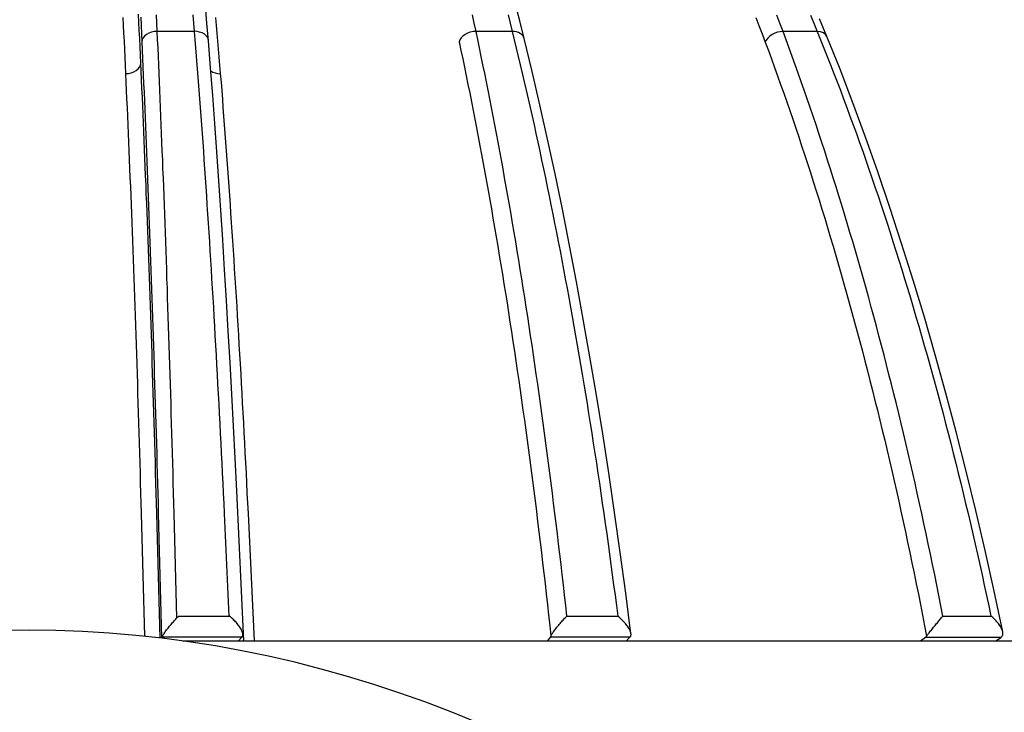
# Paper-space layout '113851LD001' of a CAD drawing. Header units: feet. Extents: x 0 to 34, y 0 to 22.
# Tile 26 of 74: x 6.477 to 6.64, y 10.746 to 10.86. Entities that reach past the tile are written whole.
import ezdxf

# ---------------------------------------------------------------- set-up
doc = ezdxf.new("R2010")
doc.units = ezdxf.units.FT
doc.header["$MEASUREMENT"] = 0
doc.layers.add('LT_P_Text', color=7, linetype='Continuous')

psp = doc.layouts.new('113851LD001')

# ---------------------------------------------------------------- linework, layer by layer
at = {"layer": 'LT_P_Text', "color": 4}
for p, q in [((6.50618, 10.85851), (6.50007, 10.85851)), ((6.55859, 10.8585), (6.55262, 10.8585)), ((6.60888, 10.85848), (6.60323, 10.85849)), ((6.50361, 10.76216), (6.51198, 10.76216)), ((6.56761, 10.76216), (6.57598, 10.76216)), ((6.62958, 10.76215), (6.63751, 10.76214)), ((6.514, 10.75865), (6.50087, 10.75865)), ((6.51345, 10.75805), (6.514, 10.75865)), ((6.56487, 10.75865), (6.56439, 10.75805)), ((6.578, 10.75865), (6.56487, 10.75865)), ((6.57745, 10.75805), (6.578, 10.75865)), ((6.62671, 10.75864), (6.62588, 10.75803)), ((6.63915, 10.75863), (6.62671, 10.75864)), ((6.63824, 10.75803), (6.63915, 10.75863)), ((6.6384, 10.75803), (6.63838, 10.75812)), ((6.5043, 10.75805), (6.72162, 10.75805))]:
    psp.add_line(p, q, dxfattribs=at)
at = {"layer": 'LT_P_Text', "color": 4, "flags": 128}
for points in [[(6.50851, 10.85697), (6.50827, 10.85986), (6.50803, 10.86271)], [(6.56056, 10.85734), (6.55983, 10.86025), (6.55908, 10.86312)], [(6.4944, 10.86078), (6.49447, 10.85949), (6.49453, 10.85819), (6.4946, 10.85688), (6.49466, 10.85556), (6.49472, 10.85423), (6.49479, 10.85289), (6.49485, 10.85154)], [(6.49737, 10.85328), (6.49731, 10.85465), (6.49724, 10.856), (6.49718, 10.85735), (6.49711, 10.85868), (6.49705, 10.86), (6.49698, 10.86132)], [(6.49734, 10.86083), (6.4974, 10.85949), (6.49746, 10.85813), (6.49753, 10.85677)], [(6.50007, 10.85851), (6.50001, 10.85988), (6.49995, 10.86123)], [(6.50596, 10.86123), (6.50607, 10.85987), (6.50618, 10.85851)], [(6.51052, 10.85154), (6.51041, 10.85289), (6.5103, 10.85423), (6.51019, 10.85556), (6.51008, 10.85688), (6.50997, 10.85819), (6.50985, 10.85949), (6.50974, 10.86077)], [(6.55262, 10.8585), (6.55233, 10.85986), (6.55204, 10.86121)], [(6.55791, 10.86121), (6.55825, 10.85986), (6.55859, 10.8585)], [(6.59874, 10.8608), (6.59926, 10.85946), (6.59978, 10.85811), (6.60029, 10.85674)], [(6.60323, 10.85849), (6.60272, 10.85985), (6.6022, 10.8612)], [(6.60776, 10.8612), (6.60832, 10.85985), (6.60888, 10.85848)], [(6.61047, 10.85767), (6.60926, 10.86059)], [(6.5033, 10.76184), (6.50285, 10.77904), (6.5028, 10.78071), (6.50276, 10.78238), (6.50271, 10.78404), (6.50267, 10.78569), (6.50262, 10.78734), (6.50258, 10.78899), (6.50253, 10.79063), (6.50248, 10.79226), (6.50244, 10.7939), (6.50239, 10.79552), (6.50234, 10.79714), (6.50229, 10.79876), (6.50224, 10.80037), (6.50219, 10.80197), (6.50215, 10.80357), (6.5021, 10.80517), (6.50204, 10.80676), (6.50199, 10.80834), (6.50194, 10.80992), (6.50189, 10.81149), (6.50184, 10.81306), (6.50179, 10.81462), (6.50174, 10.81617), (6.50168, 10.81772), (6.50163, 10.81927), (6.50158, 10.82081), (6.50152, 10.82234), (6.50147, 10.82386), (6.50141, 10.82538), (6.50136, 10.82689), (6.5013, 10.8284), (6.50125, 10.8299), (6.50119, 10.8314), (6.50114, 10.83288), (6.50108, 10.83437), (6.50102, 10.83584), (6.50097, 10.83731), (6.50091, 10.83877), (6.50085, 10.84023), (6.50079, 10.84167), (6.50073, 10.84312), (6.50068, 10.84455), (6.50062, 10.84598), (6.50056, 10.8474), (6.5005, 10.84881), (6.50044, 10.85022), (6.50038, 10.85162), (6.50032, 10.85301), (6.50026, 10.8544), (6.5002, 10.85578), (6.50013, 10.85715), (6.50007, 10.85851)], [(6.50618, 10.85851), (6.50629, 10.85715), (6.5064, 10.85578), (6.50651, 10.8544), (6.50662, 10.85301), (6.50673, 10.85162), (6.50683, 10.85022), (6.50694, 10.84881), (6.50704, 10.8474), (6.50715, 10.84598), (6.50725, 10.84455), (6.50736, 10.84311), (6.50746, 10.84167), (6.50756, 10.84022), (6.50767, 10.83877), (6.50777, 10.83731), (6.50787, 10.83584), (6.50797, 10.83436), (6.50807, 10.83288), (6.50817, 10.8314), (6.50827, 10.8299), (6.50837, 10.8284), (6.50847, 10.82689), (6.50856, 10.82538), (6.50866, 10.82386), (6.50876, 10.82234), (6.50885, 10.8208), (6.50895, 10.81927), (6.50904, 10.81772), (6.50913, 10.81617), (6.50923, 10.81462), (6.50932, 10.81306), (6.50941, 10.81149), (6.5095, 10.80992), (6.50959, 10.80834), (6.50968, 10.80676), (6.50977, 10.80517), (6.50986, 10.80357), (6.50995, 10.80197), (6.51003, 10.80037), (6.51012, 10.79876), (6.51021, 10.79714), (6.51029, 10.79552), (6.51038, 10.79389), (6.51046, 10.79226), (6.51054, 10.79063), (6.51063, 10.78899), (6.51071, 10.78734), (6.51079, 10.78569), (6.51087, 10.78404), (6.51095, 10.78238), (6.51103, 10.78071), (6.51111, 10.77904), (6.51189, 10.76216)], [(6.56761, 10.76216), (6.56742, 10.76387), (6.56723, 10.76558), (6.56703, 10.76728), (6.56684, 10.76898), (6.56664, 10.77067), (6.56644, 10.77236), (6.56624, 10.77404), (6.56604, 10.77572), (6.56584, 10.7774), (6.56563, 10.77907), (6.56542, 10.78074), (6.56521, 10.7824), (6.565, 10.78406), (6.56479, 10.78572), (6.56457, 10.78737), (6.56436, 10.78901), (6.56414, 10.79065), (6.56392, 10.79229), (6.5637, 10.79392), (6.56347, 10.79554), (6.56325, 10.79716), (6.56302, 10.79877), (6.56279, 10.80038), (6.56256, 10.80199), (6.56233, 10.80359), (6.56209, 10.80518), (6.56186, 10.80677), (6.56162, 10.80835), (6.56138, 10.80993), (6.56114, 10.8115), (6.5609, 10.81307), (6.56066, 10.81463), (6.56041, 10.81618), (6.56016, 10.81773), (6.55991, 10.81927), (6.55966, 10.82081), (6.55941, 10.82234), (6.55916, 10.82387), (6.5589, 10.82538), (6.55865, 10.8269), (6.55839, 10.8284), (6.55813, 10.8299), (6.55787, 10.8314), (6.5576, 10.83288), (6.55734, 10.83436), (6.55707, 10.83584), (6.55681, 10.83731), (6.55654, 10.83877), (6.55627, 10.84022), (6.556, 10.84167), (6.55572, 10.84311), (6.55545, 10.84454), (6.55517, 10.84597), (6.55489, 10.84739), (6.55461, 10.8488), (6.55433, 10.85021), (6.55405, 10.85161), (6.55377, 10.853), (6.55349, 10.85439), (6.5532, 10.85577), (6.55291, 10.85714), (6.55262, 10.8585)], [(6.55859, 10.8585), (6.55892, 10.85713), (6.55925, 10.85576), (6.55959, 10.85439), (6.55992, 10.853), (6.56024, 10.85161), (6.56057, 10.85021), (6.5609, 10.8488), (6.56122, 10.84739), (6.56154, 10.84597), (6.56186, 10.84454), (6.56218, 10.84311), (6.5625, 10.84167), (6.56282, 10.84022), (6.56313, 10.83876), (6.56344, 10.8373), (6.56375, 10.83584), (6.56406, 10.83436), (6.56437, 10.83288), (6.56467, 10.83139), (6.56498, 10.8299), (6.56528, 10.8284), (6.56558, 10.82689), (6.56588, 10.82538), (6.56617, 10.82386), (6.56647, 10.82234), (6.56676, 10.82081), (6.56705, 10.81927), (6.56734, 10.81773), (6.56763, 10.81618), (6.56791, 10.81463), (6.56819, 10.81307), (6.56848, 10.8115), (6.56875, 10.80993), (6.56903, 10.80835), (6.56931, 10.80677), (6.56958, 10.80518), (6.56985, 10.80359), (6.57012, 10.80199), (6.57039, 10.80038), (6.57066, 10.79877), (6.57092, 10.79716), (6.57118, 10.79554), (6.57144, 10.79391), (6.5717, 10.79228), (6.57195, 10.79065), (6.57221, 10.78901), (6.57246, 10.78736), (6.57271, 10.78571), (6.57296, 10.78406), (6.5732, 10.7824), (6.57344, 10.78074), (6.57369, 10.77907), (6.57392, 10.7774), (6.57416, 10.77572), (6.5744, 10.77404), (6.57463, 10.77236), (6.57486, 10.77067), (6.57509, 10.76897), (6.57531, 10.76728), (6.57554, 10.76558), (6.57576, 10.76387), (6.57598, 10.76216)], [(6.57816, 10.75923), (6.5773, 10.76595), (6.5764, 10.77261), (6.57546, 10.77921), (6.57449, 10.78574), (6.5735, 10.79219), (6.57247, 10.79857), (6.5714, 10.80487), (6.57031, 10.81108), (6.56919, 10.81721), (6.56804, 10.82324), (6.56686, 10.82918), (6.56565, 10.83502), (6.56442, 10.84076), (6.56316, 10.8464), (6.56187, 10.85192), (6.56056, 10.85734)], [(6.62958, 10.76215), (6.62925, 10.76386), (6.62891, 10.76556), (6.62857, 10.76726), (6.62823, 10.76896), (6.62788, 10.77065), (6.62753, 10.77234), (6.62718, 10.77403), (6.62682, 10.77571), (6.62646, 10.77738), (6.6261, 10.77906), (6.62574, 10.78072), (6.62537, 10.78239), (6.625, 10.78405), (6.62462, 10.7857), (6.62424, 10.78735), (6.62386, 10.78899), (6.62348, 10.79063), (6.62309, 10.79227), (6.6227, 10.7939), (6.62231, 10.79552), (6.62191, 10.79714), (6.62151, 10.79876), (6.62111, 10.80037), (6.6207, 10.80197), (6.6203, 10.80357), (6.61989, 10.80517), (6.61947, 10.80675), (6.61905, 10.80834), (6.61863, 10.80991), (6.61821, 10.81149), (6.61778, 10.81305), (6.61736, 10.81461), (6.61692, 10.81617), (6.61649, 10.81772), (6.61605, 10.81926), (6.61561, 10.8208), (6.61517, 10.82233), (6.61472, 10.82385), (6.61427, 10.82537), (6.61382, 10.82688), (6.61337, 10.82839), (6.61291, 10.82989), (6.61245, 10.83138), (6.61199, 10.83287), (6.61152, 10.83435), (6.61106, 10.83582), (6.61059, 10.83729), (6.61011, 10.83875), (6.60964, 10.84021), (6.60916, 10.84165), (6.60868, 10.84309), (6.6082, 10.84453), (6.60771, 10.84596), (6.60722, 10.84738), (6.60673, 10.84879), (6.60624, 10.8502), (6.60574, 10.8516), (6.60525, 10.85299), (6.60475, 10.85437), (6.60424, 10.85575), (6.60374, 10.85712), (6.60323, 10.85849)], [(6.60888, 10.85848), (6.60943, 10.85712), (6.60998, 10.85575), (6.61052, 10.85437), (6.61107, 10.85299), (6.61161, 10.85159), (6.61215, 10.85019), (6.61268, 10.84879), (6.61321, 10.84737), (6.61374, 10.84595), (6.61427, 10.84453), (6.6148, 10.84309), (6.61532, 10.84165), (6.61584, 10.8402), (6.61636, 10.83875), (6.61687, 10.83729), (6.61738, 10.83582), (6.61789, 10.83435), (6.61839, 10.83287), (6.6189, 10.83138), (6.61939, 10.82989), (6.61989, 10.82839), (6.62038, 10.82688), (6.62088, 10.82537), (6.62136, 10.82385), (6.62185, 10.82232), (6.62233, 10.82079), (6.62281, 10.81926), (6.62328, 10.81771), (6.62376, 10.81617), (6.62422, 10.81461), (6.62469, 10.81305), (6.62515, 10.81148), (6.62561, 10.80991), (6.62607, 10.80834), (6.62652, 10.80675), (6.62697, 10.80516), (6.62742, 10.80357), (6.62787, 10.80197), (6.62831, 10.80037), (6.62874, 10.79876), (6.62918, 10.79714), (6.62961, 10.79552), (6.63004, 10.7939), (6.63046, 10.79227), (6.63088, 10.79063), (6.6313, 10.78899), (6.63171, 10.78735), (6.63212, 10.7857), (6.63253, 10.78404), (6.63293, 10.78239), (6.63333, 10.78072), (6.63373, 10.77905), (6.63412, 10.77738), (6.63451, 10.77571), (6.6349, 10.77402), (6.63528, 10.77234), (6.63566, 10.77065), (6.63604, 10.76896), (6.63641, 10.76726), (6.63678, 10.76556), (6.63715, 10.76385), (6.63751, 10.76214)], [(6.63946, 10.75955), (6.63803, 10.76627), (6.63654, 10.77293), (6.63501, 10.77953), (6.63341, 10.78605), (6.63177, 10.79251), (6.63007, 10.79888), (6.62832, 10.80518), (6.62653, 10.8114), (6.62468, 10.81752), (6.62278, 10.82356), (6.62084, 10.8295), (6.61885, 10.83534), (6.61682, 10.84108), (6.61474, 10.84671), (6.61263, 10.85225), (6.61047, 10.85767)], [(6.49753, 10.85677), (6.49759, 10.85541), (6.49765, 10.85404), (6.49771, 10.85266), (6.49777, 10.85128), (6.49783, 10.84989), (6.49789, 10.84849), (6.49795, 10.84708), (6.49801, 10.84567), (6.49807, 10.84425), (6.49813, 10.84282), (6.49819, 10.84139), (6.49825, 10.83995), (6.4983, 10.8385), (6.49836, 10.83705), (6.49842, 10.83559), (6.49848, 10.83412), (6.49853, 10.83265), (6.49859, 10.83117), (6.49864, 10.82968), (6.4987, 10.82819), (6.49876, 10.82669), (6.49881, 10.82519), (6.49886, 10.82367), (6.49892, 10.82216), (6.49897, 10.82063), (6.49903, 10.8191), (6.49908, 10.81757), (6.49913, 10.81602), (6.49919, 10.81448), (6.49924, 10.81292), (6.49929, 10.81136), (6.49934, 10.8098), (6.49939, 10.80822), (6.49944, 10.80665), (6.49949, 10.80507), (6.49954, 10.80348), (6.49959, 10.80188), (6.49964, 10.80029), (6.49969, 10.79868), (6.49974, 10.79707), (6.49979, 10.79546), (6.49984, 10.79384), (6.49989, 10.79221), (6.49993, 10.79058), (6.49998, 10.78895), (6.50003, 10.78731), (6.50007, 10.78566), (6.50012, 10.78401), (6.50016, 10.78236), (6.50021, 10.7807), (6.50025, 10.77904), (6.50079, 10.75856)], [(6.51435, 10.75805), (6.51317, 10.78279), (6.51291, 10.78815), (6.51264, 10.79347), (6.51236, 10.79873), (6.51207, 10.80394), (6.51178, 10.80908), (6.51148, 10.81417), (6.51118, 10.8192), (6.51086, 10.82416), (6.51054, 10.82906), (6.51022, 10.83389), (6.50989, 10.83865), (6.50955, 10.84334), (6.50921, 10.84796), (6.50886, 10.8525), (6.50851, 10.85697)], [(6.54984, 10.85676), (6.55014, 10.85537), (6.55043, 10.85398), (6.55072, 10.85258), (6.551, 10.85118), (6.55129, 10.84977), (6.55158, 10.84835), (6.55186, 10.84692), (6.55214, 10.84548), (6.55243, 10.84404), (6.55271, 10.84259), (6.55298, 10.84114), (6.55326, 10.83967), (6.55354, 10.8382), (6.55381, 10.83673), (6.55408, 10.83524), (6.55435, 10.83375), (6.55462, 10.83226), (6.55489, 10.83075), (6.55516, 10.82924), (6.55542, 10.82772), (6.55568, 10.8262), (6.55594, 10.82467), (6.5562, 10.82313), (6.55646, 10.82159), (6.55672, 10.82004), (6.55697, 10.81848), (6.55723, 10.81692), (6.55748, 10.81535), (6.55773, 10.81378), (6.55797, 10.8122), (6.55822, 10.81061), (6.55847, 10.80902), (6.55871, 10.80742), (6.55895, 10.80582), (6.55919, 10.80421), (6.55943, 10.8026), (6.55966, 10.80097), (6.5599, 10.79935), (6.56013, 10.79772), (6.56036, 10.79608), (6.56059, 10.79444), (6.56082, 10.79279), (6.56104, 10.79114), (6.56126, 10.78948), (6.56149, 10.78782), (6.56171, 10.78615), (6.56192, 10.78448), (6.56214, 10.7828), (6.56235, 10.78112), (6.56257, 10.77943), (6.56278, 10.77774), (6.56299, 10.77604), (6.56319, 10.77434), (6.5634, 10.77264), (6.5636, 10.77093), (6.5638, 10.76921), (6.564, 10.76749), (6.5642, 10.76577), (6.56439, 10.76405), (6.56459, 10.76232), (6.56478, 10.76058), (6.56497, 10.75884)], [(6.60029, 10.85674), (6.60081, 10.85536), (6.60132, 10.85397), (6.60183, 10.85257), (6.60234, 10.85117), (6.60284, 10.84975), (6.60334, 10.84833), (6.60384, 10.84691), (6.60434, 10.84547), (6.60484, 10.84403), (6.60533, 10.84258), (6.60582, 10.84112), (6.6063, 10.83966), (6.60679, 10.83819), (6.60727, 10.83671), (6.60775, 10.83523), (6.60822, 10.83374), (6.6087, 10.83224), (6.60917, 10.83074), (6.60964, 10.82923), (6.6101, 10.82771), (6.61056, 10.82619), (6.61102, 10.82465), (6.61148, 10.82312), (6.61193, 10.82157), (6.61238, 10.82002), (6.61283, 10.81847), (6.61328, 10.81691), (6.61372, 10.81534), (6.61416, 10.81376), (6.61459, 10.81218), (6.61503, 10.8106), (6.61546, 10.80901), (6.61588, 10.80741), (6.61631, 10.8058), (6.61673, 10.80419), (6.61715, 10.80258), (6.61756, 10.80096), (6.61797, 10.79933), (6.61838, 10.7977), (6.61879, 10.79606), (6.61919, 10.79442), (6.61959, 10.79277), (6.61999, 10.79112), (6.62038, 10.78946), (6.62077, 10.7878), (6.62116, 10.78613), (6.62154, 10.78446), (6.62192, 10.78278), (6.6223, 10.7811), (6.62267, 10.77941), (6.62304, 10.77772), (6.62341, 10.77603), (6.62377, 10.77432), (6.62413, 10.77262), (6.62449, 10.77091), (6.62484, 10.7692), (6.62519, 10.76748), (6.62554, 10.76576), (6.62588, 10.76403), (6.62623, 10.7623), (6.62656, 10.76056), (6.6269, 10.75882)], [(6.50054, 10.75853), (6.49999, 10.77906), (6.49995, 10.78075), (6.4999, 10.78243), (6.49985, 10.7841), (6.49981, 10.78577), (6.49976, 10.78744), (6.49971, 10.7891), (6.49966, 10.79075), (6.49961, 10.7924), (6.49956, 10.79405), (6.49951, 10.79568), (6.49946, 10.79732), (6.49941, 10.79894), (6.49936, 10.80057), (6.49931, 10.80218), (6.49926, 10.80379), (6.49921, 10.8054), (6.49916, 10.807), (6.49911, 10.80859), (6.49905, 10.81017), (6.499, 10.81176), (6.49895, 10.81333), (6.49889, 10.8149), (6.49884, 10.81646), (6.49878, 10.81801), (6.49873, 10.81956), (6.49867, 10.82111), (6.49862, 10.82264), (6.49856, 10.82417), (6.4985, 10.82569), (6.49845, 10.82721), (6.49839, 10.82872), (6.49833, 10.83022), (6.49827, 10.83172), (6.49822, 10.8332), (6.49816, 10.83469), (6.4981, 10.83616), (6.49804, 10.83763), (6.49798, 10.83909), (6.49792, 10.84054), (6.49786, 10.84199), (6.4978, 10.84342), (6.49774, 10.84485), (6.49768, 10.84628), (6.49762, 10.84769), (6.49755, 10.8491), (6.49749, 10.8505), (6.49743, 10.8519), (6.49737, 10.85328)], [(6.49485, 10.85154), (6.49491, 10.85016), (6.49497, 10.84876), (6.49503, 10.84737), (6.4951, 10.84596), (6.49516, 10.84454), (6.49522, 10.84312), (6.49528, 10.84169), (6.49534, 10.84025), (6.4954, 10.83881), (6.49546, 10.83736), (6.49552, 10.8359), (6.49558, 10.83443), (6.49564, 10.83296), (6.4957, 10.83148), (6.49575, 10.82999), (6.49581, 10.8285), (6.49587, 10.827), (6.49593, 10.82549), (6.49598, 10.82398), (6.49604, 10.82245), (6.49609, 10.82093), (6.49615, 10.81939), (6.49621, 10.81785), (6.49626, 10.8163), (6.49632, 10.81475), (6.49637, 10.81319), (6.49642, 10.81162), (6.49648, 10.81005), (6.49653, 10.80847), (6.49658, 10.80688), (6.49664, 10.80529), (6.49669, 10.80369), (6.49674, 10.80209), (6.49679, 10.80048), (6.49684, 10.79887), (6.49689, 10.79724), (6.49694, 10.79562), (6.49699, 10.79399), (6.49704, 10.79235), (6.49709, 10.79071), (6.49714, 10.78906), (6.49719, 10.7874), (6.49723, 10.78574), (6.49728, 10.78408), (6.49733, 10.78241), (6.49737, 10.78074), (6.49742, 10.77906), (6.49797, 10.75882)], [(6.5161, 10.75805), (6.51509, 10.77906), (6.51501, 10.78073), (6.51492, 10.78241), (6.51484, 10.78408), (6.51476, 10.78574), (6.51467, 10.7874), (6.51459, 10.78906), (6.5145, 10.7907), (6.51441, 10.79235), (6.51432, 10.79398), (6.51424, 10.79562), (6.51415, 10.79724), (6.51406, 10.79886), (6.51397, 10.80048), (6.51388, 10.80209), (6.51379, 10.80369), (6.51369, 10.80529), (6.5136, 10.80688), (6.51351, 10.80847), (6.51341, 10.81005), (6.51332, 10.81162), (6.51322, 10.81319), (6.51313, 10.81475), (6.51303, 10.8163), (6.51293, 10.81785), (6.51283, 10.81939), (6.51273, 10.82092), (6.51264, 10.82245), (6.51254, 10.82397), (6.51244, 10.82549), (6.51233, 10.827), (6.51223, 10.8285), (6.51213, 10.82999), (6.51203, 10.83148), (6.51192, 10.83296), (6.51182, 10.83443), (6.51171, 10.8359), (6.51161, 10.83736), (6.5115, 10.83881), (6.5114, 10.84025), (6.51129, 10.84169), (6.51118, 10.84312), (6.51107, 10.84454), (6.51096, 10.84595), (6.51086, 10.84736), (6.51075, 10.84876), (6.51064, 10.85015), (6.51052, 10.85154)], [(6.50097, 10.75884), (6.50102, 10.75894), (6.50107, 10.75904), (6.50114, 10.75916), (6.50122, 10.75929), (6.50131, 10.75943), (6.5014, 10.75957), (6.50151, 10.75971), (6.50161, 10.75986), (6.50173, 10.76001), (6.50185, 10.76016), (6.50197, 10.76032), (6.50209, 10.76047), (6.50222, 10.76062), (6.50234, 10.76077), (6.50247, 10.76092), (6.5026, 10.76107), (6.50273, 10.76122), (6.50285, 10.76136), (6.50298, 10.7615), (6.50311, 10.76164), (6.50324, 10.76178), (6.50336, 10.76191), (6.50349, 10.76204), (6.50361, 10.76216)], [(6.51412, 10.75884), (6.51416, 10.75893), (6.51417, 10.75904), (6.51417, 10.75916), (6.51416, 10.75929), (6.51413, 10.75942), (6.51408, 10.75956), (6.51403, 10.75971), (6.51396, 10.75986), (6.51388, 10.76001), (6.51379, 10.76016), (6.5137, 10.76031), (6.51359, 10.76047), (6.51348, 10.76062), (6.51337, 10.76077), (6.51324, 10.76092), (6.51312, 10.76107), (6.51299, 10.76121), (6.51285, 10.76136), (6.51271, 10.7615), (6.51257, 10.76164), (6.51243, 10.76177), (6.51228, 10.76191), (6.51213, 10.76203), (6.51198, 10.76216)], [(6.56497, 10.75884), (6.56501, 10.75894), (6.56507, 10.75904), (6.56514, 10.75916), (6.56521, 10.75929), (6.5653, 10.75943), (6.5654, 10.75957), (6.5655, 10.75971), (6.56561, 10.75986), (6.56572, 10.76001), (6.56584, 10.76016), (6.56596, 10.76032), (6.56609, 10.76047), (6.56621, 10.76062), (6.56634, 10.76077), (6.56647, 10.76092), (6.56659, 10.76107), (6.56672, 10.76122), (6.56685, 10.76136), (6.56698, 10.7615), (6.56711, 10.76164), (6.56723, 10.76178), (6.56736, 10.76191), (6.56748, 10.76204), (6.56761, 10.76216)], [(6.57812, 10.75884), (6.57815, 10.75893), (6.57817, 10.75904), (6.57817, 10.75916), (6.57816, 10.75929), (6.57812, 10.75942), (6.57808, 10.75956), (6.57802, 10.75971), (6.57796, 10.75986), (6.57788, 10.76001), (6.57779, 10.76016), (6.57769, 10.76031), (6.57759, 10.76047), (6.57748, 10.76062), (6.57736, 10.76077), (6.57724, 10.76092), (6.57711, 10.76107), (6.57698, 10.76121), (6.57685, 10.76136), (6.57671, 10.7615), (6.57657, 10.76164), (6.57643, 10.76177), (6.57628, 10.76191), (6.57613, 10.76203), (6.57598, 10.76216)], [(6.6269, 10.75882), (6.62697, 10.75892), (6.62705, 10.75903), (6.62714, 10.75915), (6.62723, 10.75927), (6.62734, 10.75941), (6.62745, 10.75955), (6.62756, 10.7597), (6.62768, 10.75984), (6.6278, 10.76), (6.62793, 10.76015), (6.62805, 10.7603), (6.62817, 10.76045), (6.6283, 10.76061), (6.62842, 10.76076), (6.62854, 10.76091), (6.62867, 10.76105), (6.62879, 10.7612), (6.62891, 10.76134), (6.62902, 10.76148), (6.62914, 10.76162), (6.62925, 10.76176), (6.62936, 10.76189), (6.62947, 10.76202), (6.62958, 10.76215)], [(6.63935, 10.75882), (6.63941, 10.75892), (6.63945, 10.75902), (6.63948, 10.75914), (6.63949, 10.75927), (6.63948, 10.75941), (6.63946, 10.75955), (6.63942, 10.75969), (6.63937, 10.75984), (6.63931, 10.75999), (6.63924, 10.76015), (6.63916, 10.7603), (6.63906, 10.76045), (6.63897, 10.7606), (6.63886, 10.76075), (6.63875, 10.7609), (6.63863, 10.76105), (6.6385, 10.7612), (6.63837, 10.76134), (6.63824, 10.76148), (6.6381, 10.76162), (6.63796, 10.76176), (6.63781, 10.76189), (6.63766, 10.76202), (6.63751, 10.76214)]]:
    psp.add_lwpolyline(points, dxfattribs=at)
at = {"layer": 'LT_P_Text', "color": 4}
psp.add_arc((6.75723, 10.62459), 0.13486, 25.2993, 153.1202, dxfattribs=at)
for centre, major_axis, ratio, start_param, end_param in [((6.49998, 10.85677), (0.00245, 0.00011), 0.708958, 1.50094, 3.077226), ((6.50606, 10.85677), (0.00245, 0.0002), 0.707402, 0, 1.462576), ((6.55224, 10.85676), (0.0024, 0.00051), 0.69366, 1.267541, 2.843828), ((6.55817, 10.85675), (0.00239, 0.00059), 0.688004, 0, 1.231469), ((6.60258, 10.85674), (0.0023, 0.00086), 0.658935, 1.048956, 2.625243), ((6.60819, 10.85674), (0.00228, 0.00092), 0.649336, 0, 1.016943), ((6.49491, 10.85328), (0.00245, 0.00011), 0.708958, 4.653574, 6.218819), ((6.51068, 10.85328), (0.00245, 0.0002), 0.707402, 3.84439, 4.593127), ((6.47896, 10.35647), (0, 0.40334), 0.673019, 4.712389, 7.853982), ((6.50074, 10.76103), (0, 0.00246), 0.211325, 3.403392, 3.617059), ((6.51385, 10.76102), (0, 0.00246), 0.245307, 3.403392, 3.617059), ((6.56473, 10.76103), (0, 0.00246), 0.211325, 3.403392, 3.617059), ((6.57784, 10.76102), (0, 0.00246), 0.245307, 3.403392, 3.617059), ((6.62648, 10.76101), (0, 0.00246), 0.371368, 3.403392, 3.617059), ((6.63889, 10.76101), (0, 0.00246), 0.403545, 3.403392, 3.617059)]:
    psp.add_ellipse(centre, major_axis=major_axis, ratio=ratio, start_param=start_param, end_param=end_param, dxfattribs=at)

doc.saveas('drawing.dxf')
